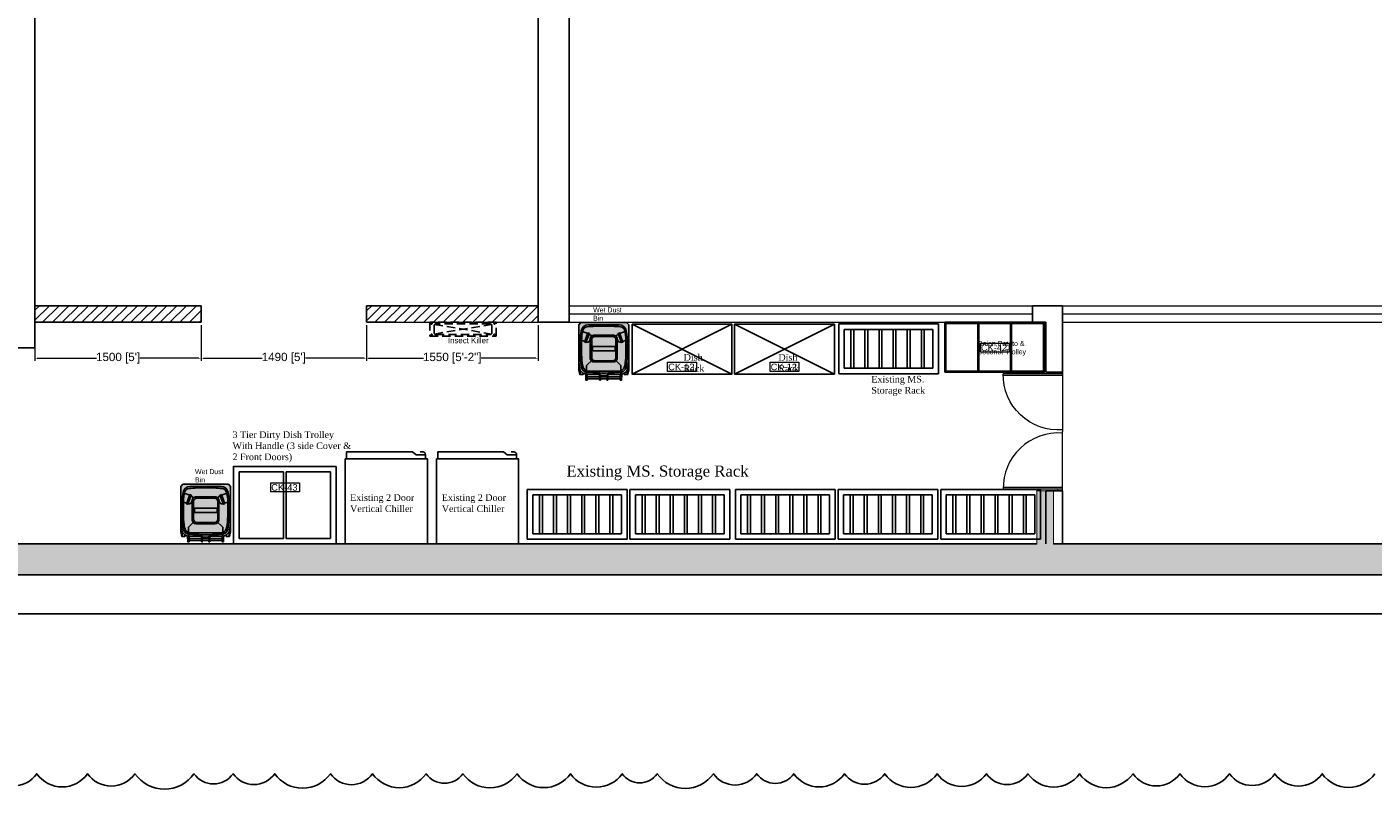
# Model space of a CAD drawing. Header units: millimetres. Extents: x 2985995 to 3127507, y -509231 to -458405.
# Tile 98 of 100: x 3103217 to 3115362, y -495810 to -488933. Entities that reach past the tile are written whole.
import ezdxf

# ---------------------------------------------------------------- set-up
doc = ezdxf.new("R2010")
doc.units = ezdxf.units.MM
doc.header["$LTSCALE"] = 1000
doc.header["$MEASUREMENT"] = 0
doc.header["$PDMODE"] = 3
doc.header["$PDSIZE"] = -1
doc.linetypes.add('DASHED2', pattern=[0.375, 0.25, -0.125])
doc.layers.get('0').update_dxf_attribs({"linetype": 'CONTINUOUS'})
doc.layers.get('Defpoints').update_dxf_attribs({"linetype": 'CONTINUOUS'})
for name, color, linetype, lineweight in [('A-Door', 14, 'CONTINUOUS', 15), ('A-Glazing', 151, 'CONTINUOUS', 5), ('A-Wall Elevation', 7, 'CONTINUOUS', 15), ('A-Wall Hatch', 252, 'CONTINUOUS', 5), ('Civil-Wall-Text', 7, 'CONTINUOUS', 0), ('Equip No.', 1, 'CONTINUOUS', 15), ('HATCH', 251, 'CONTINUOUS', 5), ('WALL', 1, 'CONTINUOUS', 5)]:
    doc.layers.add(name, color=color, linetype=linetype, lineweight=lineweight)
for name, color, linetype in [('A-Wall Full', 201, 'CONTINUOUS'), ('Equipment', 5, 'CONTINUOUS'), ('Equipment Name', 7, 'CONTINUOUS')]:
    doc.layers.add(name, color=color, linetype=linetype)
doc.styles.add('Arial', font='arial.ttf')
doc.styles.get("Standard").update_dxf_attribs({"font": 'arial.ttf'})
doc.styles.add('style12', font='BOOKOSI.TTF')
doc.dimstyles.new('TFS-Dim', dxfattribs={"dimtxt": 75, "dimasz": 20, "dimexe": 25, "dimexo": 25, "dimgap": 5, "dimtad": 0, "dimdec": 0, "dimzin": 0, "dimdsep": 46, "dimtxsty": 'Standard', "dimcen": 0.09, "dimclrd": 8, "dimclre": 8, "dimadec": 0, "dimazin": 0, "dimtfac": 1, "dimtdec": 0, "dimtofl": 0, "dimtmove": 0, "dimatfit": 3, "dimldrblk": 'DOT', "dimfxl": 1, "dimtolj": 1, "dimtzin": 0, "dimlwd": -1, "dimlwe": -1, "dimarcsym": 0})

# ---------------------------------------------------------------- blocks, each defined once
blk = doc.blocks.new('DOOR-900')
for p, q in [((25, 0), (25, 900)), ((51, 0), (51, 900)), ((25, 77), (0, 77)), ((0, 0), (900, 0)), ((25, 0), (25, 77))]:
    blk.add_line(p, q)
blk.add_arc((38, 61), 839, 355.8124, 90.9144)
blk = doc.blocks.new('A$C2929966e')
at = {"layer": 'Equipment', "color": 4}
for p, q in [((-900, -450), (-900, 0)), ((0, 0), (-900, 0)), ((0, -450), (0, 0)), ((-850, -50), (-50, -50)), ((-850, -400), (-850, -50)), ((-790, -400, 0), (-790, -50, 0)), ((-764, -400, 0), (-764, -50, 0)), ((-663, -400, 0), (-663, -50, 0)), ((-637, -400, 0), (-637, -50, 0)), ((-536, -400, 0), (-536, -50, 0)), ((-510, -400, 0), (-510, -50, 0)), ((-408, -400, 0), (-408, -50, 0)), ((-383, -400, 0), (-383, -50, 0)), ((-281, -400, 0), (-281, -50, 0)), ((-256, -400, 0), (-256, -50, 0)), ((-154, -400, 0), (-154, -50, 0)), ((-129, -400, 0), (-129, -50, 0)), ((-50, -50), (-50, -400)), ((0, -450), (-900, -450)), ((-50, -400), (-850, -400))]:
    blk.add_line(p, q, dxfattribs=at)
blk = doc.blocks.new('A$C715F2B5A')
at = {"layer": 'Equipment'}
for points in [[(891, 450), (-9, 450), (-9, 0), (891, 0)], [(881, 440), (1, 440), (1, 10), (881, 10)], [(1, 10), (289, 10), (289, 440), (1, 440)], [(299, 10), (585, 10), (585, 440), (299, 440)], [(595, 10), (881, 10), (881, 440), (595, 440)]]:
    blk.add_lwpolyline(points, close=True, dxfattribs=at)
blk = doc.blocks.new('*D674')
at = {"layer": 'Civil-Wall-Text', "color": 8, "transparency": 16777216}
for p, q in [((3103289, -491623), (3103289, -491947)), ((3104789, -491623), (3104789, -491947)), ((3103309, -491922), (3103844, -491922)), ((3104769, -491922), (3104234, -491922))]:
    blk.add_line(p, q, dxfattribs=at)
for points in [[(3103309, -491919), (3103309, -491926), (3103289, -491922)], [(3104769, -491919), (3104769, -491926), (3104789, -491922)]]:
    blk.add_solid(points, dxfattribs=at)
at = {"layer": 'Defpoints', "color": 0, "transparency": 16777216}
for p in [(3103289, -491598, 0), (3104789, -491598, 0), (3104789, -491922)]:
    blk.add_point(p, dxfattribs=at)
at = {"layer": 'Civil-Wall-Text', "color": 0, "transparency": 16777216, "insert": (3104039, -491922), "char_height": 75, "attachment_point": 5}
blk.add_mtext("\\A1;1500 [5']", dxfattribs=at)
blk = doc.blocks.new('_Dot')
at = {"color": 0, "linetype": 'ByBlock', "lineweight": -2}
blk.add_line((-0.5, 0), (-1, 0), dxfattribs=at)
at = {"color": 0, "linetype": 'ByBlock', "const_width": 0.5}
blk.add_lwpolyline([(-0.25, 0, 1), (0.25, 0, 1)], format="xyb", close=True, dxfattribs=at)
blk = doc.blocks.new('*D675')
at = {"layer": 'Civil-Wall-Text', "color": 8, "transparency": 16777216}
for p, q in [((3104789, -491623), (3104789, -491947)), ((3106279, -491623), (3106279, -491947)), ((3104809, -491922), (3105339, -491922)), ((3106259, -491922), (3105729, -491922))]:
    blk.add_line(p, q, dxfattribs=at)
for points in [[(3104809, -491919), (3104809, -491926), (3104789, -491922)], [(3106259, -491919), (3106259, -491926), (3106279, -491922)]]:
    blk.add_solid(points, dxfattribs=at)
at = {"layer": 'Defpoints', "color": 0, "transparency": 16777216}
for p in [(3104789, -491598, 0), (3106279, -491598, 0), (3106279, -491922)]:
    blk.add_point(p, dxfattribs=at)
at = {"layer": 'Civil-Wall-Text', "color": 0, "transparency": 16777216, "insert": (3105534, -491922), "char_height": 75, "attachment_point": 5}
blk.add_mtext("\\A1;1490 [5']", dxfattribs=at)
blk = doc.blocks.new('*D676')
at = {"layer": 'Civil-Wall-Text', "color": 8, "transparency": 16777216}
for p, q in [((3106279, -491623), (3106279, -491947)), ((3107829, -491623), (3107829, -491947)), ((3106299, -491922), (3106794, -491922)), ((3107809, -491922), (3107315, -491922))]:
    blk.add_line(p, q, dxfattribs=at)
for points in [[(3106299, -491919), (3106299, -491926), (3106279, -491922)], [(3107809, -491919), (3107809, -491926), (3107829, -491922)]]:
    blk.add_solid(points, dxfattribs=at)
at = {"layer": 'Defpoints', "color": 0, "transparency": 16777216}
for p in [(3106279, -491598, 0), (3107829, -491598, 0), (3107829, -491922)]:
    blk.add_point(p, dxfattribs=at)
at = {"layer": 'Civil-Wall-Text', "color": 0, "transparency": 16777216, "insert": (3107054, -491922), "char_height": 75, "attachment_point": 5}
blk.add_mtext('\\A1;1550 [5\'-2"]', dxfattribs=at)
blk = doc.blocks.new('Garbage bin_green_top_dwgmodels.com')
at = {"layer": 'Equipment', "true_color": 0x5aaf55}
h = blk.add_hatch(color=85, dxfattribs=at)
h.dxf.hatch_style = 1
h.paths.add_polyline_path([(240, 458), (229, 502), (199, 502), (199, 487, 0.065352), (173, 499), (172, 554), (166, 554), (159, 554), (159, 543), (40, 543), (40, 556), (32, 556), (32, 543), (0, 543), (-32, 543), (-32, 556), (-40, 556), (-40, 543), (-159, 543), (-159, 554), (-166, 554), (-172, 554), (-173, 499, 0.065352), (-199, 487), (-199, 502), (-229, 502), (-240, 458), (-240, 23), (-220, 0), (0, 0), (220, 0), (240, 23)])
h.paths.add_polyline_path([(-159, 501), (-159, 523), (-40, 523), (-40, 501)], flags=16)
h.paths.add_polyline_path([(-32, 511), (-32, 523), (0, 523), (32, 523), (32, 511), (0, 511)], flags=16)
h.paths.add_polyline_path([(40, 501), (40, 523), (159, 523), (159, 501)], flags=16)
at = {"layer": 'Equipment', "color": 0}
for points in [[(-173, 499), (-172, 554), (-166, 554), (-159, 554), (-159, 501)], [(-159, 543), (-40, 543)], [(-159, 523), (-40, 523)], [(32, 543), (0, 543), (-32, 543)], [(32, 523), (0, 523), (-32, 523)], [(159, 543), (40, 543)], [(159, 523), (40, 523)], [(173, 499), (172, 554), (166, 554), (159, 554), (159, 501)], [(-240, 382), (-227, 462), (-227, 502)], [(-199, 487), (-199, 502), (-229, 502), (-240, 458), (-240, 23), (-220, 0), (0, 0), (220, 0), (240, 23), (240, 458), (229, 502), (199, 502), (199, 487)], [(32, 511), (0, 511), (-32, 511)], [(240, 382), (227, 462), (227, 502)], [(-213, 171), (-183, 182)], [(-186, 188), (-172, 193), (-138, 106), (-153, 100), (-185, 188)], [(186, 188), (172, 193), (138, 106), (153, 100), (185, 188)], [(213, 171), (183, 182)], [(-203, 85), (-154, 104)], [(203, 85), (154, 104)]]:
    blk.add_lwpolyline(points, dxfattribs=at)
for points in [[(109, 359), (166, 414), (166, 554), (166, 481, 0.002183), (0, 487, 0.002183), (-166, 481), (-166, 554), (-166, 414), (-109, 359)], [(-166, 481, 0.297961), (-215, 431, 0.042051), (-225, 346, -0.003698), (-229, 241, 0.060574), (-217, 79, 0.367426), (-150, 22), (0, 22), (150, 22, 0.367426), (217, 79, 0.060574), (229, 241, -0.003698), (225, 346, 0.042051), (215, 431, 0.297961), (166, 481)], [(-40, 501), (-159, 501), (-166, 501, 0.169802), (-227, 462)], [(40, 501), (159, 501), (166, 501, -0.169802), (227, 462)], [(-170, 188, -0.269888), (-140, 182), (-129, 156)], [(-140, 109), (-139, 110, 0.32068), (-121, 137)], [(140, 109), (139, 110, -0.32068), (121, 137)], [(170, 188, 0.269888), (140, 182), (129, 156)]]:
    blk.add_lwpolyline(points, format="xyb", dxfattribs=at)
for points in [[(-40, 556), (-32, 556), (-32, 501), (-40, 501)], [(40, 556), (32, 556), (32, 501), (40, 501)]]:
    blk.add_lwpolyline(points, close=True, dxfattribs=at)
for points in [[(0, 468), (166, 468, -0.218041), (202, 418, -0.049803), (213, 308), (213, 175, -0.075378), (199, 69, -0.243539), (162, 41, -0.021943), (0, 34, -0.021943), (-162, 41, -0.243539), (-199, 69, -0.075378), (-213, 175), (-213, 308, -0.049803), (-202, 418, -0.218041), (-166, 468)], [(-90, 380), (91, 380, -0.414214), (130, 342), (130, 160, -0.414214), (91, 121), (-90, 121, -0.414214), (-129, 160), (-129, 342, -0.414214)], [(-87, 368), (85, 368, -0.414214), (116, 338), (116, 165, -0.414214), (85, 135), (-87, 135, -0.414214), (-118, 165), (-118, 338, -0.414214)], [(-104, 273), (101, 273, -0.414214), (107, 266), (107, 236, -0.414214), (101, 230), (-104, 230, -0.414214), (-110, 236), (-110, 266, -0.414214)]]:
    blk.add_lwpolyline(points, format="xyb", close=True, dxfattribs=at)
blk = doc.blocks.new('A$C0449149f')
at = {"layer": 'Equipment', "color": 1, "linetype": 'DASHED2', "ltscale": 0.3}
for p, q in [((-81, 606), (6, 94)), ((6, 606), (-81, 94))]:
    blk.add_line(p, q, dxfattribs=at)
at = {"layer": 'Equipment', "linetype": 'DASHED2', "ltscale": 0.3}
blk.add_lwpolyline([(25, 50), (25, 650), (-100, 650), (-100, 50)], close=True, dxfattribs=at)
at = {"layer": 'Equipment', "color": 4, "linetype": 'DASHED2', "ltscale": 0.3}
blk.add_lwpolyline([(10, 105), (10, 595, 0.414214), (-5, 610), (-70, 610, 0.414214), (-85, 595), (-85, 105, 0.414214), (-70, 90), (-5, 90, 0.414214)], format="xyb", close=True, dxfattribs=at)
at = {"layer": 'Equipment Name', "linetype": 'DASHED2'}
for centre in [(-88, 634), (13, 634), (-88, 66), (13, 66)]:
    blk.add_circle(centre, 5.15, dxfattribs=at)
blk = doc.blocks.new('A$C07cf188d')
at = {"layer": 'Equipment'}
for points in [[(0, 0), (0, -700), (-925, -700), (-925, 0)], [(-875, -50), (-875, -650), (-475, -650), (-475, -50)], [(-450, -50), (-450, -650), (-50, -650), (-50, -50)]]:
    blk.add_lwpolyline(points, close=True, dxfattribs=at)

msp = doc.modelspace()

# ---------------------------------------------------------------- hatches: boundary and pattern name
at = {"layer": 'A-Wall Hatch'}
h = msp.add_hatch(color=256, dxfattribs=at)
h.dxf.hatch_style = 1
h.paths.add_polyline_path([(3098230.55378, -493598.16588), (3098230.55378, -493348.16588), (3098080.55378, -493348.16588), (3098080.55378, -493598.16588), (3098739.0381, -493598.16588), (3097635.89425, -493598.16588), (3097635.89425, -493878.16588), (3124979.0381, -493878.16588), (3124979.0381, -493118.16588), (3124699.0381, -493118.16588), (3124699.0381, -493598.16588), (3120819.0381, -493598.16588), (3120819.0381, -493118.16588), (3120669.0381, -493118.16588), (3120669.0381, -493598.16588), (3112479.0381, -493598.16588), (3112479.0381, -493118.16588), (3112329.0381, -493118.16588), (3112329.0381, -493598.16588)])
at = {"layer": 'HATCH'}
h = msp.add_hatch(dxfattribs=at)
h.set_pattern_fill('ANSI31', color=256, scale=500)
h.set_pattern_definition([(45, (82579.746, 0), (-44.1941738, 44.1941738), [])])
h.paths.add_polyline_path([(3104789.14618, -491598.16588), (3104789.14618, -491448.16588), (3103289.0381, -491448.16588), (3103289.0381, -491598.16588)])
h = msp.add_hatch(dxfattribs=at)
h.set_pattern_fill('ANSI31', color=256, scale=500)
h.set_pattern_definition([(45, (82659.746, 0), (-44.1941738, 44.1941738), [])])
h.paths.add_polyline_path([(3107829.0381, -491448.16588), (3106280.51378, -491448.16588), (3106280.51378, -491598.16588), (3107829.0381, -491598.16588)])

# ---------------------------------------------------------------- linework, layer by layer
at = {"layer": 'A-Glazing', "const_width": 10, "elevation": 0}
for points in [[(3108109.0381, -491523.16588), (3112289.0381, -491523.16588)], [(3112559.0381, -491523.16588), (3116669.0381, -491523.16588)]]:
    msp.add_lwpolyline(points, dxfattribs=at)
at = {"layer": 'A-Wall Elevation', "elevation": 0}
for points in [[(3108109.0381, -491448.16588), (3112289.0381, -491448.16588)], [(3112479.0381, -491448.16588), (3116669.0381, -491448.16588)], [(3106549.0381, -491598.16588), (3107829.0381, -491598.16588)], [(3108109.0381, -491598.16588), (3112289.0381, -491598.16588)], [(3112559.0381, -491598.16588), (3116669.0381, -491598.16588)]]:
    msp.add_lwpolyline(points, dxfattribs=at)
at = {"layer": 'A-Wall Full'}
for p, q in [((3108109.0381, -491598.16588, 0), (3108109.0381, -483868.16588, 0)), ((3103289.0381, -484148.16588, 0), (3103289.0381, -491828.16588, 0)), ((3107829.0381, -491598.16588, 0), (3107829.0381, -484148.16588, 0)), ((3104789.14618, -491448.16588, 0), (3103289.0381, -491448.16588, 0)), ((3104789.14618, -491598.16588, 0), (3104789.14618, -491448.16588, 0)), ((3106280.51378, -491598.16588, 0), (3106280.51378, -491448.16588, 0)), ((3107829.0381, -491448.16588, 0), (3106280.51378, -491448.16588, 0)), ((3107829.0381, -491598.16588, 0), (3107829.0381, -491448.16588, 0)), ((3112289.0381, -491448.16588, 0), (3112559.0381, -491448.16588, 0)), ((3112289.0381, -491598.16588, 0), (3112289.0381, -491448.16588, 0)), ((3112559.0381, -491448.16588, 0), (3112559.0381, -492048.16588, 0)), ((3103289.0381, -491828.16588, 0), (3103289.0381, -491598.16588, 0)), ((3104789.14618, -491598.16588, 0), (3103289.0381, -491598.16588, 0)), ((3106280.51378, -491598.16588, 0), (3106549.0381, -491598.16588, 0)), ((3107829.0381, -491598.16588, 0), (3107979.0381, -491598.16588, 0)), ((3107829.0381, -491598.16588, 0), (3108109.0381, -491598.16588, 0)), ((3112289.0381, -491598.16588, 0), (3112409.0381, -491598.16588, 0)), ((3112409.0381, -491598.16588, 0), (3112409.0381, -492048.16588, 0)), ((3103139.0381, -491828.16588, 0), (3103289.0381, -491828.16588, 0)), ((3112559.0381, -492048.16588, 0), (3112409.0381, -492048.16588, 0)), ((3112409.0381, -493118.16588, 0), (3112409.0381, -493598.16588, 0)), ((3112559.0381, -493118.16588, 0), (3112409.0381, -493118.16588, 0)), ((3112559.0381, -493118.16588, 0), (3112559.0381, -493598.16588, 0)), ((3112329.0381, -493598.16588, 0), (3098230.55378, -493598.16588, 0)), ((3120669.0381, -493598.16588, 0), (3112479.0381, -493598.16588, 0)), ((3124979.0381, -493878.16588, 0), (3097635.89425, -493878.16588, 0))]:
    msp.add_line(p, q, dxfattribs=at)
at = {"layer": 'Equip No.', "elevation": 0}
for points in [[(3111818.3717, -491785.08195), (3112078.14023, -491785.08195), (3112078.14023, -491868.50446), (3111818.3717, -491868.50446)], [(3105415.66903, -493045.96012), (3105675.43756, -493045.96012), (3105675.43756, -493129.38264), (3105415.66903, -493129.38264)]]:
    msp.add_lwpolyline(points, close=True, dxfattribs=at)
at = {"layer": 'Equip No.'}
for points in [[(3108996.77374, -491958.56075), (3109256.54227, -491958.56075), (3109256.54227, -492041.98327), (3108996.77374, -492041.98327)], [(3109921.77374, -491958.56075), (3110181.54227, -491958.56075), (3110181.54227, -492041.98327), (3109921.77374, -492041.98327)]]:
    msp.add_lwpolyline(points, close=True, dxfattribs=at)
at = {"layer": 'Equipment'}
for p, q in [((3108676.658, -492065.1397), (3109576.658, -491615.1397)), ((3109576.658, -492065.1397), (3108676.658, -491615.1397)), ((3109601.658, -492065.1397), (3110501.658, -491615.1397)), ((3110501.658, -492065.1397), (3109601.658, -491615.1397))]:
    msp.add_line(p, q, dxfattribs=at)
for points in [[(3071963.38309, -483288.69012), (3127242.96988, -483288.69012), (3127242.96988, -494230.49278), (3071963.38309, -494230.49278)], [(3108676.658, -491615.1397), (3109576.658, -491615.1397), (3109576.658, -492065.1397), (3108676.658, -492065.1397)], [(3109601.658, -491615.1397), (3110501.658, -491615.1397), (3110501.658, -492065.1397), (3109601.658, -492065.1397)]]:
    msp.add_lwpolyline(points, close=True, dxfattribs=at)
at = {"layer": 'Equipment', "color": 4, "elevation": 0}
for points in [[(3106089.17226, -492828.94257), (3106089.17226, -493598.16588), (3106829.17226, -493598.16588), (3106829.17226, -492828.94257)], [(3106910.59065, -492828.94257), (3106910.59065, -493598.16588), (3107650.59065, -493598.16588), (3107650.59065, -492828.94257)]]:
    msp.add_lwpolyline(points, close=True, dxfattribs=at)
at = {"layer": 'Equipment', "color": 4, "linetype": 'Continuous', "elevation": 0}
for points in [[(3106763.48546, -492768.16588), (3106788.09927, -492768.16588, -0.4142135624), (3106812.71308, -492792.77969), (3106812.71308, -492828.94257), (3106101.02742, -492828.94257), (3106101.02742, -492768.16588), (3106695.49827, -492768.16588), (3106729.31229, -492795.19289), (3106812.71308, -492795.19289)], [(3107584.90386, -492768.16588), (3107609.51767, -492768.16588, -0.4142135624), (3107634.13148, -492792.77969), (3107634.13148, -492828.94257), (3106922.44581, -492828.94257), (3106922.44581, -492768.16588), (3107516.91667, -492768.16588), (3107550.73069, -492795.19289), (3107634.13148, -492795.19289)]]:
    msp.add_lwpolyline(points, format="xyb", dxfattribs=at)
at = {"layer": 'Equipment'}
msp.add_lwpolyline([(3115377.2688, -495671.87126, -0.52056705), (3114902.56356, -495671.87126, -0.52056705), (3114474.91379, -495671.87126, -0.52056705), (3114067.3981, -495671.87126, -0.52056705), (3113618.33654, -495671.87126, -0.52056705), (3113195.8383, -495671.87126, -0.52056705), (3112712.47394, -495671.87126, -0.52056705), (3112248.05547, -495671.87126, -0.52056705), (3111872.58828, -495671.87126, -0.52056705), (3111428.48293, -495671.87126, -0.52056705), (3110955.66577, -495671.87126, -0.52056705), (3110592.7722, -495671.87126, -0.52056705), (3110135.62121, -495671.87126, -0.52056705), (3109800.69074, -495671.87126, -0.52056705), (3109409.50042, -495671.87126, -0.52056705), (3108902.91757, -495671.87126, -0.52056705), (3108587.30736, -495671.87126, -0.52056705), (3108120.82177, -495671.87126, -0.52056705), (3107638.41772, -495671.87126, -0.52056705), (3107150.08902, -495671.87126, -0.52056705), (3106818.26737, -495671.87126, -0.52056705), (3106334.1787, -495671.87126, -0.52056705), (3105954.80514, -495671.87126, -0.52056705), (3105452.0717, -495671.87126, -0.52056705), (3105076.87308, -495671.87126, -0.52056705), (3104723.87565, -495671.87126, -0.52056705), (3104191.5596, -495671.87126, -0.52056705), (3103763.59244, -495671.87126, -0.52056705), (3103305.31836, -495671.87126, -0.52056705), (3102877.36748, -495671.87126, -0.52056705)], format="xyb", dxfattribs=at)
at = {"layer": 'WALL', "const_width": 10, "elevation": 0}
msp.add_lwpolyline([(3097635.89425, -493598.16588), (3097635.89425, -493878.16588), (3124979.0381, -493878.16588), (3124979.0381, -493118.16588), (3124711.5381, -493103.30476), (3124711.5381, -493598.16588), (3112479.0381, -493598.16588), (3112479.0381, -493118.16588), (3112329.0381, -493118.16588), (3112329.0381, -493598.16588), (3098230.55378, -493598.16588), (3098230.55378, -493348.16588), (3098080.55378, -493348.16588), (3098080.55378, -493598.16588), (3097635.89425, -493598.16588)], dxfattribs=at)

# ---------------------------------------------------------------- block references
at = {"layer": 'A-Door'}
for p, xscale, yscale, zscale, rotation in [((3112559.0381, -492048.16588, 0), -0.5944444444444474, 0.5944444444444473, 0.5944444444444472, 90.00000000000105), ((3112559.0381, -493118.16588, 0), 0.5944444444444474, 0.5944444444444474, 0.5944444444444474, 90.0000000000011)]:
    msp.add_blockref('DOOR-900', p, dxfattribs=dict(at, xscale=xscale, yscale=yscale, zscale=zscale, rotation=rotation))
at = {"layer": 'Equipment', "ltscale": 100, "rotation": 90}
msp.add_blockref('A$C0449149f', (3107501.11574, -491623.16588, 0), dxfattribs=at)
at = {"layer": 'Equipment', "xscale": 0.9369414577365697, "yscale": 0.9369414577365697, "zscale": 0.9369414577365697, "rotation": 180}
for p in [(3108420.6694, -491600.34795, 0), (3104828.60785, -493059.7731)]:
    msp.add_blockref('Garbage bin_green_top_dwgmodels.com', p, dxfattribs=at)
at = {"layer": 'Equipment'}
for p in [(3111440.31534, -491613.37287, 0), (3109557.2453, -493105.97395)]:
    msp.add_blockref('A$C2929966e', p, dxfattribs=at)
at = {"layer": 'Equipment', "rotation": 180}
msp.add_blockref('A$C715F2B5A', (3112389.3145, -491598.16588, 0), dxfattribs=at)
at = {"layer": 'Equipment', "ltscale": 50}
msp.add_blockref('A$C07cf188d', (3106005.19046, -492898.16588, 0), dxfattribs=at)
at = {"layer": 'Equipment', "color": 4}
msp.add_blockref('A$C2929966e', (3108631.09226, -493105.97395, 0), dxfattribs=at)
at = {"layer": 'Equipment', "xscale": -1, "rotation": 180}
for p in [(3110508.31071, -493555.97395), (3111434.46375, -493555.97395, 0), (3112360.61678, -493555.97395, 0)]:
    msp.add_blockref('A$C2929966e', p, dxfattribs=at)

# ---------------------------------------------------------------- texts
at = {"layer": 'Equip No.', "color": 7, "char_height": 60, "attachment_point": 1, "style": 'Arial'}
for s, insert in [('\\pxqc;CK-42', (3111572.62291, -491797.24322, 1117.38829)), ('\\pxqc;CK-12', (3108751.02494, -491970.72202, 1117.38829)), ('\\pxqc;CK-12', (3109676.02494, -491970.72202, 1117.38829)), ('\\pxqc;CK-43', (3105169.92023, -493058.12139, 1117.38829))]:
    msp.add_mtext_dynamic_manual_height_columns(s, width=739.3571968, gutter_width=15, heights=[46.53479], dxfattribs=dict(at, insert=insert))
at = {"layer": 'Equipment Name', "char_height": 45, "width": 584.5516619, "attachment_point": 1, "rotation": 359.991866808, "style": 'Arial'}
for insert in [(3108324.99635, -491463.7753, 0), (3104732.93481, -492923.20044)]:
    msp.add_mtext('\\A1;\\pxql;Wet Dust \\PBin', dxfattribs=dict(at, insert=insert))
at = {"layer": 'Equipment Name', "linetype": 'Continuous', "lineweight": 5, "ltscale": 25, "insert": (3107013.9722, -491736.30285, 1117.30172), "char_height": 51, "width": 890.1750423, "attachment_point": 1, "rotation": 359.999999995}
msp.add_mtext('\\A1;\\pxql;Insect Killer ', dxfattribs=at)
at = {"layer": 'Equipment Name', "insert": (3111790.37871, -491767.21669, 1129.14494), "char_height": 45, "width": 533.8151619, "attachment_point": 1, "rotation": 0.074630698}
msp.add_mtext('\\A1;\\pxql;Onion,Potato & Coconut Trolley', dxfattribs=at)
at = {"layer": 'Equipment Name', "color": 0, "char_height": 60, "attachment_point": 1, "style": 'style12'}
for insert in [(3109142.00972, -491884.44695, 0), (3109996.5454, -491884.44695)]:
    msp.add_mtext_dynamic_manual_height_columns('\\pxql;Dish \\PRack', width=505.9382414, gutter_width=15, heights=[0], dxfattribs=dict(at, insert=insert))
at = {"layer": 'Equipment Name', "color": 0, "attachment_point": 1, "style": 'style12'}
for s, insert, char_height, width in [('\\A1;Existing MS. Storage Rack', (3110834.78432, -492081.62618), 60, 505.9382414), ('3 Tier Dirty Dish Trolley With Handle (3 side Cover & 2 Front Doors)', (3105071.04288, -492582.12567, 0.00005), 60, 1089.4281597), ('\\A1;Existing MS. Storage Rack', (3108083.75408, -492890.55705), 100, 2663.7207842), ('Existing 2 Door Vertical Chiller ', (3106132.05265, -493150.02261, 0), 60, 722.5304869), ('Existing 2 Door Vertical Chiller ', (3106959.39009, -493150.02261, 0), 60, 722.5304869)]:
    msp.add_mtext(s, dxfattribs=dict(at, insert=insert, char_height=char_height, width=width))

# ---------------------------------------------------------------- dimensions: what is measured, and where the dimension line sits
at = {"layer": 'Civil-Wall-Text'}
dim = msp.add_linear_dim(base=(3104789.14618, -491922.38613), p1=(3103289.0381, -491598.16588, 0), p2=(3104789.14618, -491598.16588, 0), dimstyle='TFS-Dim', dxfattribs=at)
dim.commit()
dim.dimension.update_dxf_attribs({"geometry": '*D674', "text_midpoint": (3104039.09214, -491922.38613)})
for base, p1, p2, picture, middle in [((3106279.14618, -491922.38613), (3104789.14618, -491598.16588, 0), (3106279.14618, -491598.16588, 0), '*D675', (3105534.14618, -491922.38613)), ((3107829.0381, -491922.38613), (3106279.14618, -491598.16588, 0), (3107829.0381, -491598.16588, 0), '*D676', (3107054.09214, -491922.38613))]:
    dim = msp.add_linear_dim(base=base, p1=p1, p2=p2, dimstyle='TFS-Dim', override={"dimtmove": 1}, dxfattribs=at)
    dim.commit()
    dim.dimension.update_dxf_attribs({"geometry": picture, "text_midpoint": middle})

doc.saveas('drawing.dxf')
